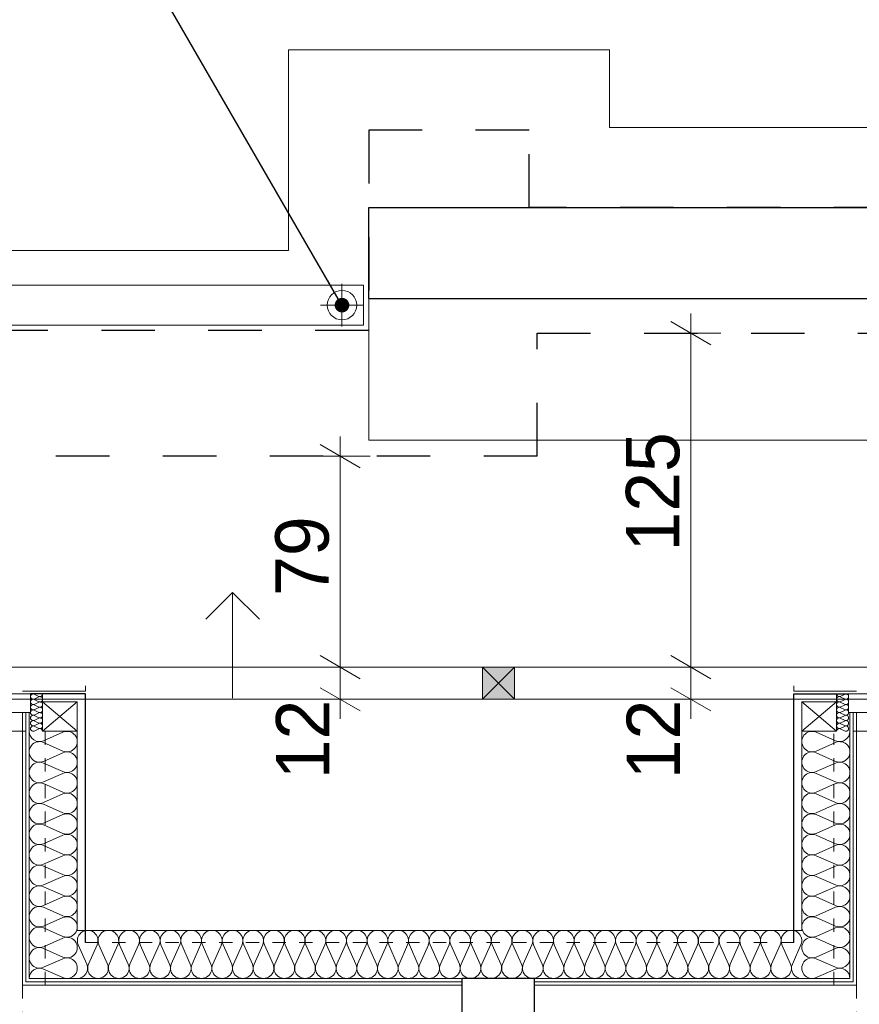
# Model space of a CAD drawing. Extents: x -145259 to -66341, y -2316 to 227384.
# Tile 93 of 143: x -116474 to -113334, y 178952 to 182637. Entities that reach past the tile are written whole.
import ezdxf

# ---------------------------------------------------------------- set-up
doc = ezdxf.new("R2010")
doc.units = 0
doc.header["$MEASUREMENT"] = 0
doc.linetypes.add('Hidden Line', pattern=[100, 50, -50])
doc.linetypes.add('Przerywana', pattern=[400, 200, -200])
for name, color, linetype in [('Arch ocieplenie', 7, 'Continuous'), ('Arch wymiary', 7, 'Continuous'), ('Arch ściany działowe', 7, 'Continuous'), ('INWENT ODWODNIENIE', 7, 'Continuous')]:
    doc.layers.add(name, color=color, linetype=linetype)
for name, color, linetype, lineweight, true_color in [('Arch ocieplenie_Nr_Pióra__24', 7, 'Continuous', 13, 0x029e21), ('Arch okna_Nr_Pióra__82', 7, 'Continuous', 20, 0xaaaaaa), ('INWENT.ŚCIANY_Nr_Pióra__2', 7, 'Continuous', 13, 0x7f7f7f), ('Inwentaryzacja Konst._Nr_Pióra__3', 7, 'Continuous', 20, 0xff6600)]:
    doc.layers.add(name, color=color, linetype=linetype, lineweight=lineweight, true_color=true_color)
for name, color, linetype, lineweight in [('Arch wymiary_Nr_Pióra__5', 7, 'Continuous', 13), ('Arch ściany działowe_Nr_Pióra__5', 7, 'Continuous', 13), ('INWENT DACH_Nr_Pióra__21', 7, 'Continuous', 13), ('INWENT ODWODNIENIE_Nr_Pióra__21', 7, 'Continuous', 13), ('INWENT ODWODNIENIE_Nr_Pióra__5', 7, 'Continuous', 13), ('INWENT OPISY_Nr_Pióra__21', 7, 'Continuous', 13), ('INWENT. OKNA_Nr_Pióra__1', 7, 'Continuous', 25), ('INWENT. OKNA_Nr_Pióra__21', 7, 'Continuous', 13), ('INWENT.ŚCIANY_Nr_Pióra__1', 7, 'Continuous', 25), ('INWENT.ŚCIANY_Nr_Pióra__20', 1, 'Continuous', 20)]:
    doc.layers.add(name, color=color, linetype=linetype, lineweight=lineweight)
doc.styles.add('GENERATED_STYLE_2', font='txt')
doc.dimstyles.new('GENERATED_STYLE__5', dxfattribs={"dimtxt": 200, "dimasz": 114, "dimexe": 0.18, "dimexo": 0, "dimgap": 0.09, "dimtad": 1, "dimdec": 0, "dimlfac": 0.1, "dimzin": 0, "dimdsep": 46, "dimtxsty": 'GENERATED_STYLE_2', "dimblk": 'ARROWHEAD_2', "dimblk1": 'ARROWHEAD_2', "dimblk2": 'ARROWHEAD_2', "dimcen": 0.09, "dimclrd": 7, "dimclre": 7, "dimclrt": 7, "dimazin": 0, "dimtfac": 1, "dimtdec": 4, "dimtmove": 0, "dimatfit": 3, "dimfxl": 0, "dimtolj": 1, "dimtzin": 0, "dimarcsym": 0})
doc.dimstyles.new('GENERATED_STYLE__9', dxfattribs={"dimtxt": 0.18, "dimasz": 109.44, "dimexe": 0.18, "dimexo": 0.0625, "dimgap": 0.09, "dimtad": 0, "dimtih": 1, "dimtoh": 1, "dimdec": 4, "dimzin": 0, "dimdsep": 46, "dimcen": 0.09, "dimadec": 0, "dimazin": 0, "dimtfac": 1, "dimtdec": 4, "dimtmove": 0, "dimatfit": 3, "dimldrblk": 'ARROWHEAD_11', "dimfxl": 0, "dimtolj": 1, "dimtzin": 0, "dimarcsym": 0})

# ---------------------------------------------------------------- blocks, each defined once
blk = doc.blocks.new('Ściana_658', base_point=(-113343.7, 179023.6))
at = {"layer": 'Arch ściany działowe_Nr_Pióra__5', "linetype": 'Continuous'}
for p, q in [((-113343.7, 180043.6), (-113356.2, 180043.6)), ((-113356.2, 180043.6), (-113356.2, 179036.1)), ((-113343.7, 179023.6), (-113343.7, 180043.6))]:
    blk.add_line(p, q, dxfattribs=at)
blk = doc.blocks.new('Ściana_659', base_point=(-113356.2, 179036.1))
at = {"layer": 'Arch ściany działowe_Nr_Pióra__5', "linetype": 'Continuous'}
for p, q in [((-113356.2, 180043.6), (-113368.7, 180043.6)), ((-113368.7, 180043.6), (-113368.7, 179048.6)), ((-113356.2, 179036.1), (-113356.2, 180043.6))]:
    blk.add_line(p, q, dxfattribs=at)
blk = doc.blocks.new('Ściana_660', base_point=(-116463.7, 179023.6))
at = {"layer": 'Arch ściany działowe_Nr_Pióra__5', "linetype": 'Continuous'}
for p, q in [((-116451.2, 180043.6), (-116463.7, 180043.6)), ((-116463.7, 180043.6), (-116463.7, 179023.6)), ((-116451.2, 179036.1), (-116451.2, 180043.6))]:
    blk.add_line(p, q, dxfattribs=at)
blk = doc.blocks.new('Ściana_661', base_point=(-116451.2, 179036.1))
at = {"layer": 'Arch ściany działowe_Nr_Pióra__5', "linetype": 'Continuous'}
for p, q in [((-116438.7, 180043.6), (-116451.2, 180043.6)), ((-116451.2, 180043.6), (-116451.2, 179036.1)), ((-116438.7, 179048.6), (-116438.7, 180043.6))]:
    blk.add_line(p, q, dxfattribs=at)
blk = doc.blocks.new('Ściana_732', base_point=(-114548.7, 179023.6))
at = {"layer": 'Arch ściany działowe_Nr_Pióra__5', "linetype": 'Continuous'}
for p, q in [((-113356.2, 179036.1), (-114548.7, 179036.1)), ((-114548.7, 179036.1), (-114548.7, 179023.6)), ((-114548.7, 179023.6), (-113343.7, 179023.6))]:
    blk.add_line(p, q, dxfattribs=at)
blk = doc.blocks.new('Ściana_733', base_point=(-114548.7, 179036.1))
at = {"layer": 'Arch ściany działowe_Nr_Pióra__5', "linetype": 'Continuous'}
for p, q in [((-113368.7, 179048.6), (-114548.7, 179048.6)), ((-114548.7, 179048.6), (-114548.7, 179036.1)), ((-114548.7, 179036.1), (-113356.2, 179036.1))]:
    blk.add_line(p, q, dxfattribs=at)
blk = doc.blocks.new('Ściana_734', base_point=(-116463.7, 179023.6))
at = {"layer": 'Arch ściany działowe_Nr_Pióra__5', "linetype": 'Continuous'}
for p, q in [((-116463.7, 179023.6), (-114818.7, 179023.6)), ((-114818.7, 179036.1), (-116451.2, 179036.1)), ((-114818.7, 179023.6), (-114818.7, 179036.1))]:
    blk.add_line(p, q, dxfattribs=at)
blk = doc.blocks.new('Ściana_735', base_point=(-116451.2, 179036.1))
at = {"layer": 'Arch ściany działowe_Nr_Pióra__5', "linetype": 'Continuous'}
for p, q in [((-116451.2, 179036.1), (-114818.7, 179036.1)), ((-114818.7, 179048.6), (-116438.7, 179048.6)), ((-114818.7, 179036.1), (-114818.7, 179048.6))]:
    blk.add_line(p, q, dxfattribs=at)
blk = doc.blocks.new('Izolacja cieplna 14_92', base_point=(-113368.7, 179973.6))
at = {"layer": 'Arch ocieplenie_Nr_Pióra__24', "linetype": 'Continuous'}
for p, q in [((-113495.1, 179970.4), (-113422.4, 179938.3)), ((-113422.4, 179931.8), (-113495.1, 179899.8)), ((-113495.1, 179893.3), (-113422.4, 179861.2)), ((-113422.4, 179854.7), (-113495.1, 179822.7)), ((-113495.1, 179816.2), (-113422.4, 179784.1)), ((-113422.4, 179777.7), (-113495.1, 179745.6)), ((-113495.1, 179739.1), (-113422.4, 179707)), ((-113422.4, 179700.6), (-113495.1, 179668.5)), ((-113495.1, 179662), (-113422.4, 179630)), ((-113422.4, 179623.5), (-113495.1, 179591.4)), ((-113495.1, 179584.9), (-113422.4, 179552.9)), ((-113422.4, 179546.4), (-113495.1, 179514.3)), ((-113495.1, 179507.9), (-113422.4, 179475.8)), ((-113422.4, 179469.3), (-113495.1, 179437.3)), ((-113495.1, 179430.8), (-113422.4, 179398.7)), ((-113422.4, 179392.2), (-113495.1, 179360.2)), ((-113495.1, 179353.7), (-113422.4, 179321.6)), ((-113422.4, 179315.2), (-113495.1, 179283.1)), ((-113495.1, 179276.6), (-113422.4, 179244.5)), ((-113422.4, 179238.1), (-113495.1, 179206)), ((-113495.1, 179199.5), (-113422.4, 179167.5)), ((-113422.4, 179161), (-113495.1, 179128.9)), ((-113495.1, 179122.4), (-113422.4, 179090.4)), ((-113422.4, 179083.9), (-113495.1, 179051.8))]:
    blk.add_line(p, q, dxfattribs=at)
for centre, start_param, end_param in [((-113510.5, 179935.1), 2.728799, 6.695979), ((-113407, 179973.6), 5.870392, 7.853982), ((-113407, 179896.5), 5.870392, 9.837571), ((-113510.5, 179858), 2.728799, 6.695979), ((-113407, 179819.4), 5.870392, 9.837571), ((-113510.5, 179780.9), 2.728799, 6.695979), ((-113407, 179742.4), 5.870392, 9.837571), ((-113510.5, 179703.8), 2.728799, 6.695979), ((-113407, 179665.3), 5.870392, 9.837571), ((-113510.5, 179626.7), 2.728799, 6.695979), ((-113407, 179588.2), 5.870392, 9.837571), ((-113510.5, 179549.6), 2.728799, 6.695979), ((-113407, 179511.1), 5.870392, 9.837571), ((-113510.5, 179472.6), 2.728799, 6.695979), ((-113407, 179434), 5.870392, 9.837571), ((-113510.5, 179395.5), 2.728799, 6.695979), ((-113407, 179356.9), 5.870392, 9.837571), ((-113510.5, 179318.4), 2.728799, 6.695979), ((-113407, 179279.9), 5.870392, 9.837571), ((-113510.5, 179241.3), 2.728799, 6.695979), ((-113407, 179202.8), 5.870392, 9.837571), ((-113510.5, 179164.2), 2.728799, 6.695979), ((-113407, 179125.7), 5.870392, 9.837571), ((-113510.5, 179087.1), 2.728799, 6.695979), ((-113407, 179048.6), 1.570796, 3.554385)]:
    blk.add_ellipse(centre, major_axis=(0, -38.5), ratio=0.993264, start_param=start_param, end_param=end_param, dxfattribs=at)
blk = doc.blocks.new('Izolacja cieplna 14_93', base_point=(-113418.7, 180113.6))
at = {"layer": 'Arch ocieplenie_Nr_Pióra__24', "linetype": 'Continuous'}
for p, q in [((-113387.1, 180112.8), (-113405.3, 180104.4)), ((-113405.3, 180102.8), (-113387.1, 180094.4)), ((-113387.1, 180092.8), (-113405.3, 180084.4)), ((-113405.3, 180082.8), (-113387.1, 180074.4)), ((-113387.1, 180072.8), (-113405.3, 180064.4)), ((-113405.3, 180062.8), (-113387.1, 180054.4)), ((-113387.1, 180052.8), (-113405.3, 180044.4)), ((-113405.3, 180042.8), (-113387.1, 180034.4)), ((-113387.1, 180032.8), (-113405.3, 180024.4)), ((-113405.3, 180022.8), (-113387.1, 180014.4)), ((-113387.1, 180012.8), (-113405.3, 180004.4)), ((-113405.3, 180002.8), (-113387.1, 179994.4)), ((-113387.1, 179992.8), (-113405.3, 179984.4)), ((-113405.3, 179982.8), (-113387.1, 179974.4))]:
    blk.add_line(p, q, dxfattribs=at)
for centre, start_param, end_param in [((-113409.2, 180093.6), 2.7288, 6.695979), ((-113409.2, 180113.6), 4.712389, 6.695979), ((-113383.3, 180103.6), 5.870392, 9.837571), ((-113383.3, 180083.6), 5.870392, 9.837571), ((-113409.2, 180073.6), 2.7288, 6.695979), ((-113409.2, 180053.6), 2.7288, 6.695979), ((-113383.3, 180063.6), 5.870392, 9.837571), ((-113383.3, 180043.6), 5.870392, 9.837571), ((-113409.2, 180033.6), 2.7288, 6.695979), ((-113409.2, 180013.6), 2.7288, 6.695979), ((-113383.3, 180023.6), 5.870392, 9.837571), ((-113383.3, 180003.6), 5.870392, 9.837571), ((-113409.2, 179993.6), 2.7288, 6.695979), ((-113409.2, 179973.6), 2.7288, 4.712389), ((-113383.3, 179983.6), 5.870392, 9.837571)]:
    blk.add_ellipse(centre, major_axis=(0, -10), ratio=0.957061, start_param=start_param, end_param=end_param, dxfattribs=at)
blk = doc.blocks.new('Izolacja cieplna 14_95', base_point=(-116438.7, 179973.6))
at = {"layer": 'Arch ocieplenie_Nr_Pióra__24', "linetype": 'Continuous'}
for p, q in [((-116312.4, 179970.4), (-116385.1, 179938.3)), ((-116385.1, 179931.8), (-116312.4, 179899.8)), ((-116312.4, 179893.3), (-116385.1, 179861.2)), ((-116385.1, 179854.7), (-116312.4, 179822.7)), ((-116312.4, 179816.2), (-116385.1, 179784.1)), ((-116385.1, 179777.7), (-116312.4, 179745.6)), ((-116312.4, 179739.1), (-116385.1, 179707)), ((-116385.1, 179700.6), (-116312.4, 179668.5)), ((-116312.4, 179662), (-116385.1, 179630)), ((-116385.1, 179623.5), (-116312.4, 179591.4)), ((-116312.4, 179584.9), (-116385.1, 179552.9)), ((-116385.1, 179546.4), (-116312.4, 179514.3)), ((-116312.4, 179507.9), (-116385.1, 179475.8)), ((-116385.1, 179469.3), (-116312.4, 179437.3)), ((-116312.4, 179430.8), (-116385.1, 179398.7)), ((-116385.1, 179392.2), (-116312.4, 179360.2)), ((-116312.4, 179353.7), (-116385.1, 179321.6)), ((-116385.1, 179315.2), (-116312.4, 179283.1)), ((-116312.4, 179276.6), (-116385.1, 179244.5)), ((-116385.1, 179238.1), (-116312.4, 179206)), ((-116312.4, 179199.5), (-116385.1, 179167.5)), ((-116385.1, 179161), (-116312.4, 179128.9)), ((-116312.4, 179122.4), (-116385.1, 179090.4)), ((-116385.1, 179083.9), (-116312.4, 179051.8))]:
    blk.add_line(p, q, dxfattribs=at)
for centre, start_param, end_param in [((-116297, 179935.1), 5.870392, 9.837571), ((-116400.5, 179973.6), 4.712389, 6.695979), ((-116400.5, 179896.5), 2.7288, 6.695979), ((-116297, 179858), 5.870392, 9.837571), ((-116400.5, 179819.4), 2.7288, 6.695979), ((-116297, 179780.9), 5.870392, 9.837571), ((-116400.5, 179742.4), 2.7288, 6.695979), ((-116297, 179703.8), 5.870392, 9.837571), ((-116400.5, 179665.3), 2.7288, 6.695979), ((-116297, 179626.7), 5.870392, 9.837571), ((-116400.5, 179588.2), 2.7288, 6.695979), ((-116297, 179549.6), 5.870392, 9.837571), ((-116400.5, 179511.1), 2.7288, 6.695979), ((-116297, 179472.6), 5.870392, 9.837571), ((-116400.5, 179434), 2.7288, 6.695979), ((-116297, 179395.5), 5.870392, 9.837571), ((-116400.5, 179356.9), 2.7288, 6.695979), ((-116297, 179318.4), 5.870392, 9.837571), ((-116400.5, 179279.9), 2.7288, 6.695979), ((-116297, 179241.3), 5.870392, 9.837571), ((-116400.5, 179202.8), 2.7288, 6.695979), ((-116297, 179164.2), 5.870392, 9.837571), ((-116400.5, 179125.7), 2.7288, 6.695979), ((-116297, 179087.1), 5.870392, 9.837571), ((-116400.5, 179048.6), 2.7288, 4.712389)]:
    blk.add_ellipse(centre, major_axis=(0, -38.5), ratio=0.993264, start_param=start_param, end_param=end_param, dxfattribs=at)
blk = doc.blocks.new('Izolacja cieplna 14_98', base_point=(-116388.7, 180113.6))
at = {"layer": 'Arch ocieplenie_Nr_Pióra__24', "linetype": 'Continuous'}
for p, q in [((-116420.3, 180112.8), (-116402.1, 180104.4)), ((-116402.1, 180102.8), (-116420.3, 180094.4)), ((-116420.3, 180092.8), (-116402.1, 180084.4)), ((-116402.1, 180082.8), (-116420.3, 180074.4)), ((-116420.3, 180072.8), (-116402.1, 180064.4)), ((-116402.1, 180062.8), (-116420.3, 180054.4)), ((-116420.3, 180052.8), (-116402.1, 180044.4)), ((-116402.1, 180042.8), (-116420.3, 180034.4)), ((-116420.3, 180032.8), (-116402.1, 180024.4)), ((-116402.1, 180022.8), (-116420.3, 180014.4)), ((-116420.3, 180012.8), (-116402.1, 180004.4)), ((-116402.1, 180002.8), (-116420.3, 179994.4)), ((-116420.3, 179992.8), (-116402.1, 179984.4)), ((-116402.1, 179982.8), (-116420.3, 179974.4))]:
    blk.add_line(p, q, dxfattribs=at)
for centre, start_param, end_param in [((-116424.2, 180103.6), 2.728799, 6.695979), ((-116424.2, 180083.6), 2.728799, 6.695979), ((-116398.3, 180113.6), 5.870392, 7.853982), ((-116398.3, 180093.6), 5.870392, 9.837571), ((-116424.2, 180063.6), 2.728799, 6.695979), ((-116424.2, 180043.6), 2.728799, 6.695979), ((-116398.3, 180073.6), 5.870392, 9.837571), ((-116398.3, 180053.6), 5.870392, 9.837571), ((-116424.2, 180023.6), 2.728799, 6.695979), ((-116424.2, 180003.6), 2.728799, 6.695979), ((-116398.3, 180033.6), 5.870392, 9.837571), ((-116398.3, 180013.6), 5.870392, 9.837571), ((-116424.2, 179983.6), 2.728799, 6.695979), ((-116398.3, 179993.6), 5.870392, 9.837571), ((-116398.3, 179973.6), 1.570796, 3.554385)]:
    blk.add_ellipse(centre, major_axis=(0, -10), ratio=0.957061, start_param=start_param, end_param=end_param, dxfattribs=at)
blk = doc.blocks.new('Izolacja cieplna 14_160', base_point=(-113548.7, 179048.6))
at = {"layer": 'Arch ocieplenie_Nr_Pióra__24', "linetype": 'Continuous'}
for p, q in [((-116223.3, 179102.2), (-116255.5, 179175)), ((-116184.6, 179175), (-116216.8, 179102.2)), ((-116145.8, 179102.2), (-116178.1, 179175)), ((-116107.1, 179175), (-116139.3, 179102.2)), ((-116068.4, 179102.2), (-116100.6, 179175)), ((-116029.7, 179175), (-116061.9, 179102.2)), ((-115991, 179102.2), (-116023.2, 179175)), ((-115952.3, 179175), (-115984.5, 179102.2)), ((-115913.6, 179102.2), (-115945.8, 179175)), ((-115874.8, 179175), (-115907.1, 179102.2)), ((-115836.1, 179102.2), (-115868.3, 179175)), ((-115797.4, 179175), (-115829.6, 179102.2)), ((-115758.7, 179102.2), (-115790.9, 179175)), ((-115720, 179175), (-115752.2, 179102.2)), ((-115681.3, 179102.2), (-115713.5, 179175)), ((-115642.6, 179175), (-115674.8, 179102.2)), ((-115603.8, 179102.2), (-115636.1, 179175)), ((-115565.1, 179175), (-115597.3, 179102.2)), ((-115526.4, 179102.2), (-115558.6, 179175)), ((-115487.7, 179175), (-115519.9, 179102.2)), ((-115449, 179102.2), (-115481.2, 179175)), ((-115410.3, 179175), (-115442.5, 179102.2)), ((-115371.6, 179102.2), (-115403.8, 179175)), ((-115332.8, 179175), (-115365.1, 179102.2)), ((-115294.1, 179102.2), (-115326.3, 179175)), ((-115255.4, 179175), (-115287.6, 179102.2)), ((-115216.7, 179102.2), (-115248.9, 179175)), ((-115178, 179175), (-115210.2, 179102.2)), ((-115139.3, 179102.2), (-115171.5, 179175)), ((-115100.6, 179175), (-115132.8, 179102.2)), ((-115061.8, 179102.2), (-115094.1, 179175)), ((-115023.1, 179175), (-115055.3, 179102.2)), ((-114984.4, 179102.2), (-115016.6, 179175)), ((-114945.7, 179175), (-114977.9, 179102.2)), ((-114907, 179102.2), (-114939.2, 179175)), ((-114868.3, 179175), (-114900.5, 179102.2)), ((-114829.6, 179102.2), (-114861.8, 179175)), ((-114790.8, 179175), (-114823.1, 179102.2)), ((-114752.1, 179102.2), (-114784.3, 179175)), ((-114713.4, 179175), (-114745.6, 179102.2)), ((-114674.7, 179102.2), (-114706.9, 179175)), ((-114636, 179175), (-114668.2, 179102.2)), ((-114597.3, 179102.2), (-114629.5, 179175)), ((-114558.6, 179175), (-114590.8, 179102.2)), ((-114519.8, 179102.2), (-114552.1, 179175)), ((-114481.1, 179175), (-114513.3, 179102.2)), ((-114442.4, 179102.2), (-114474.6, 179175)), ((-114403.7, 179175), (-114435.9, 179102.2)), ((-114365, 179102.2), (-114397.2, 179175)), ((-114326.3, 179175), (-114358.5, 179102.2)), ((-114287.6, 179102.2), (-114319.8, 179175)), ((-114248.8, 179175), (-114281.1, 179102.2)), ((-114210.1, 179102.2), (-114242.3, 179175)), ((-114171.4, 179175), (-114203.6, 179102.2)), ((-114132.7, 179102.2), (-114164.9, 179175)), ((-114094, 179175), (-114126.2, 179102.2)), ((-114055.3, 179102.2), (-114087.5, 179175)), ((-114016.6, 179175), (-114048.8, 179102.2)), ((-113977.8, 179102.2), (-114010.1, 179175)), ((-113939.1, 179175), (-113971.3, 179102.2)), ((-113900.4, 179102.2), (-113932.6, 179175)), ((-113861.7, 179175), (-113893.9, 179102.2)), ((-113823, 179102.2), (-113855.2, 179175)), ((-113784.3, 179175), (-113816.5, 179102.2)), ((-113745.6, 179102.2), (-113777.8, 179175)), ((-113706.8, 179175), (-113739.1, 179102.2)), ((-113668.1, 179102.2), (-113700.3, 179175)), ((-113629.4, 179175), (-113661.6, 179102.2)), ((-113590.7, 179102.2), (-113622.9, 179175)), ((-113552, 179175), (-113584.2, 179102.2))]:
    blk.add_line(p, q, dxfattribs=at)
for centre, start_param, end_param in [((-116220, 179190.3), 2.728799, 6.695979), ((-116142.6, 179190.3), 2.728799, 6.695979), ((-116065.2, 179190.3), 2.728799, 6.695979), ((-115987.7, 179190.3), 2.728799, 6.695979), ((-115910.3, 179190.3), 2.728799, 6.695979), ((-115832.9, 179190.3), 2.728799, 6.695979), ((-115755.5, 179190.3), 2.728799, 6.695979), ((-115678, 179190.3), 2.728799, 6.695979), ((-115600.6, 179190.3), 2.728799, 6.695979), ((-115523.2, 179190.3), 2.728799, 6.695979), ((-115445.7, 179190.3), 2.728799, 6.695979), ((-115368.3, 179190.3), 2.728799, 6.695979), ((-115290.9, 179190.3), 2.728799, 6.695979), ((-115213.5, 179190.3), 2.728799, 6.695979), ((-115136, 179190.3), 2.728799, 6.695979), ((-115058.6, 179190.3), 2.728799, 6.695979), ((-114981.2, 179190.3), 2.728799, 6.695979), ((-114903.7, 179190.3), 2.728799, 6.695979), ((-114826.3, 179190.3), 2.728799, 6.695979), ((-114748.9, 179190.3), 2.728799, 6.695979), ((-114671.5, 179190.3), 2.728799, 6.695979), ((-114594, 179190.3), 2.728799, 6.695979), ((-114516.6, 179190.3), 2.728799, 6.695979), ((-114439.2, 179190.3), 2.728799, 6.695979), ((-114361.7, 179190.3), 2.728799, 6.695979), ((-114284.3, 179190.3), 2.728799, 6.695979), ((-114206.9, 179190.3), 2.728799, 6.695979), ((-114129.5, 179190.3), 2.728799, 6.695979), ((-114052, 179190.3), 2.728799, 6.695979), ((-113974.6, 179190.3), 2.728799, 6.695979), ((-113897.2, 179190.3), 2.728799, 6.695979), ((-113819.7, 179190.3), 2.728799, 6.695979), ((-113742.3, 179190.3), 2.728799, 6.695979), ((-113664.9, 179190.3), 2.728799, 6.695979), ((-113587.5, 179190.3), 2.728799, 6.695979), ((-116258.7, 179086.9), 1.570796, 3.554385), ((-116181.3, 179086.9), 5.870392, 9.837571), ((-116103.9, 179086.9), 5.870392, 9.837571), ((-116026.4, 179086.9), 5.870392, 9.837571), ((-115949, 179086.9), 5.870392, 9.837571), ((-115871.6, 179086.9), 5.870392, 9.837571), ((-115794.2, 179086.9), 5.870392, 9.837571), ((-115716.7, 179086.9), 5.870392, 9.837571), ((-115639.3, 179086.9), 5.870392, 9.837571), ((-115561.9, 179086.9), 5.870392, 9.837571), ((-115484.4, 179086.9), 5.870392, 9.837571), ((-115407, 179086.9), 5.870392, 9.837571), ((-115329.6, 179086.9), 5.870392, 9.837571), ((-115252.2, 179086.9), 5.870392, 9.837571), ((-115174.7, 179086.9), 5.870392, 9.837571), ((-115097.3, 179086.9), 5.870392, 9.837571), ((-115019.9, 179086.9), 5.870392, 9.837571), ((-114942.4, 179086.9), 5.870392, 9.837571), ((-114865, 179086.9), 5.870392, 9.837571), ((-114787.6, 179086.9), 5.870392, 9.837571), ((-114710.2, 179086.9), 5.870392, 9.837571), ((-114632.7, 179086.9), 5.870392, 9.837571), ((-114555.3, 179086.9), 5.870392, 9.837571), ((-114477.9, 179086.9), 5.870392, 9.837571), ((-114400.4, 179086.9), 5.870392, 9.837571), ((-114323, 179086.9), 5.870392, 9.837571), ((-114245.6, 179086.9), 5.870392, 9.837571), ((-114168.2, 179086.9), 5.870392, 9.837571), ((-114090.7, 179086.9), 5.870392, 9.837571), ((-114013.3, 179086.9), 5.870392, 9.837571), ((-113935.9, 179086.9), 5.870392, 9.837571), ((-113858.4, 179086.9), 5.870392, 9.837571), ((-113781, 179086.9), 5.870392, 9.837571), ((-113703.6, 179086.9), 5.870392, 9.837571), ((-113626.2, 179086.9), 5.870392, 9.837571), ((-113548.7, 179086.9), 5.870392, 7.853982)]:
    blk.add_ellipse(centre, major_axis=(-38.7, 0), ratio=0.988835, start_param=start_param, end_param=end_param, dxfattribs=at)
blk = doc.blocks.new('Linia_99', base_point=(-115677.7, 180097.7))
at = {"layer": 'INWENT ODWODNIENIE_Nr_Pióra__21', "linetype": 'Continuous'}
for q in [(-115777.7, 180393.5), (-115577.7, 180393.5)]:
    blk.add_line((-115677.7, 180493.5), q, dxfattribs=at)
at = {"layer": 'INWENT ODWODNIENIE_Nr_Pióra__5', "linetype": 'Continuous'}
blk.add_line((-115677.7, 180097.7), (-115677.7, 180493.5), dxfattribs=at)
blk = doc.blocks.new('*D1653')
at = {"layer": 'Arch wymiary_Nr_Pióra__5', "linetype": 'Continuous'}
for p, q in [((-115350.5, 180256.9), (-115200.5, 180170.3)), ((-115163, 180213.6), (-115388, 180213.6)), ((-115275.5, 180093.6), (-115275.5, 180213.6)), ((-115350.5, 180136.9), (-115200.5, 180050.3)), ((-115163, 180093.6), (-115388, 180093.6)), ((-115275.5, 180020.3), (-115275.5, 180093.6))]:
    blk.add_line(p, q, dxfattribs=at)
at = {"layer": 'Arch wymiary_Nr_Pióra__5', "char_height": 200, "attachment_point": 7, "rotation": 90, "style": 'GENERATED_STYLE_2'}
for s, insert in [('{79}', (-115315.5, 180480.6)), ('{12}', (-115315.5, 179794.3))]:
    blk.add_mtext(s, dxfattribs=dict(at, insert=insert))
blk = doc.blocks.new('ARROWHEAD_2')
at = {"color": 0, "linetype": 'Continuous', "lineweight": 0}
for p, q in [((-0.378, -0.655), (0.378, 0.655)), ((0, 0), (-1, 0))]:
    blk.add_line(p, q, dxfattribs=at)
blk = doc.blocks.new('*D1654')
at = {"layer": 'Arch wymiary_Nr_Pióra__5', "linetype": 'Continuous'}
for p, q in [((-115200.5, 180960.3), (-115350.5, 181046.9)), ((-115275.5, 181003.6), (-115275.5, 181077)), ((-115163, 181003.6), (-115388, 181003.6)), ((-115275.5, 180213.6), (-115275.5, 181003.6)), ((-115350.5, 180256.9), (-115200.5, 180170.3)), ((-115163, 180213.6), (-115388, 180213.6))]:
    blk.add_line(p, q, dxfattribs=at)
at = {"layer": 'Arch wymiary_Nr_Pióra__5', "char_height": 200, "attachment_point": 7, "rotation": 90, "style": 'GENERATED_STYLE_2'}
for s, insert in [('{79}', (-115315.5, 180480.6)), ('{12}', (-115315.5, 179794.3))]:
    blk.add_mtext(s, dxfattribs=dict(at, insert=insert))
blk = doc.blocks.new('*D1655')
at = {"layer": 'Arch wymiary_Nr_Pióra__5', "linetype": 'Continuous'}
for p, q in [((-114038.9, 180256.9), (-113888.9, 180170.3)), ((-113851.4, 180213.6), (-114076.4, 180213.6)), ((-113963.9, 180093.6), (-113963.9, 180213.6)), ((-114038.9, 180136.9), (-113888.9, 180050.3)), ((-113851.4, 180093.6), (-114076.4, 180093.6)), ((-113963.9, 180020.3), (-113963.9, 180093.6))]:
    blk.add_line(p, q, dxfattribs=at)
at = {"layer": 'Arch wymiary_Nr_Pióra__5', "char_height": 200, "attachment_point": 7, "rotation": 90, "style": 'GENERATED_STYLE_2'}
for s, insert in [('{125}', (-114003.9, 180646.6)), ('{12}', (-114003.9, 179794.3))]:
    blk.add_mtext(s, dxfattribs=dict(at, insert=insert))
blk = doc.blocks.new('*D1656')
at = {"layer": 'Arch wymiary_Nr_Pióra__5', "linetype": 'Continuous'}
for p, q in [((-113963.9, 181463.6), (-113963.9, 181537)), ((-113888.9, 181420.3), (-114038.9, 181506.9)), ((-113851.4, 181463.6), (-114076.4, 181463.6)), ((-113963.9, 180213.6), (-113963.9, 181463.6)), ((-114038.9, 180256.9), (-113888.9, 180170.3)), ((-113851.4, 180213.6), (-114076.4, 180213.6))]:
    blk.add_line(p, q, dxfattribs=at)
at = {"layer": 'Arch wymiary_Nr_Pióra__5', "char_height": 200, "attachment_point": 7, "rotation": 90, "style": 'GENERATED_STYLE_2'}
for s, insert in [('{125}', (-114003.9, 180646.6)), ('{12}', (-114003.9, 179794.3))]:
    blk.add_mtext(s, dxfattribs=dict(at, insert=insert))
blk = doc.blocks.new('ARROWHEAD_11')
at = {"color": 0, "linetype": 'Continuous', "lineweight": 0}
blk.add_line((0, 0), (-1, 0), dxfattribs=at)
at = {"color": 0, "linetype": 'Continuous', "lineweight": 0, "const_width": 0.25, "flags": 128}
blk.add_lwpolyline([(-0.125, 0, 1), (0.125, 0, 1)], format="xyb", close=True, dxfattribs=at)

msp = doc.modelspace()

# ---------------------------------------------------------------- hatches: boundary and pattern name
at = {"layer": 'Arch okna_Nr_Pióra__82', "linetype": 'Continuous'}
msp.add_hatch(color=256, dxfattribs=at).paths.add_polyline_path([(-114743.7, 180093.6), (-114623.7, 180093.6), (-114623.7, 180213.6), (-114743.7, 180213.6)], flags=0)

# ---------------------------------------------------------------- linework, layer by layer
at = {"layer": 'Arch ocieplenie_Nr_Pióra__24', "linetype": 'Continuous'}
for p, q in [((-116388.7, 180113.6), (-116388.7, 180083.6)), ((-113418.7, 180113.6), (-113418.7, 180083.6)), ((-116258.7, 179973.6), (-116258.7, 179228.6)), ((-113548.7, 179973.6), (-113548.7, 179228.6)), ((-113548.7, 179228.6), (-116258.7, 179228.6))]:
    msp.add_line(p, q, dxfattribs=at)
at = {"layer": 'INWENT DACH_Nr_Pióra__21', "linetype": 'Hidden Line'}
for p, q in [((-116463.7, 179023.6), (-116463.7, 176743.6)), ((-113343.7, 179023.6), (-113343.7, 176743.6))]:
    msp.add_line(p, q, dxfattribs=at)
at = {"layer": 'INWENT ODWODNIENIE_Nr_Pióra__21', "linetype": 'Continuous'}
for p, q in [((-115268.7, 181648.6), (-115268.7, 181488.6)), ((-115188.7, 181568.6), (-115348.7, 181568.6))]:
    msp.add_line(p, q, dxfattribs=at)
msp.add_circle((-115268.7, 181568.6), 55, dxfattribs=at)
at = {"layer": 'INWENT ODWODNIENIE_Nr_Pióra__5', "linetype": 'Continuous'}
for p, q in [((-127278.7, 181643.6), (-115188.7, 181643.6)), ((-115188.7, 181493.6), (-115188.7, 181643.6)), ((-115168.7, 181593.6), (-115168.7, 181063.6)), ((-127128.7, 181493.6), (-115188.7, 181493.6)), ((-107308.7, 181063.6), (-115168.7, 181063.6))]:
    msp.add_line(p, q, dxfattribs=at)
at = {"layer": 'INWENT. OKNA_Nr_Pióra__1', "linetype": 'Continuous'}
for p, q in [((-115168.7, 181933.6), (-99448.7, 181933.6)), ((-115168.7, 181593.6), (-115168.7, 181933.6)), ((-115168.7, 181593.6), (-99448.7, 181593.6))]:
    msp.add_line(p, q, dxfattribs=at)
at = {"layer": 'INWENT. OKNA_Nr_Pióra__21', "linetype": 'Continuous'}
for p, q in [((-114268.7, 182523.6), (-115468.7, 182523.6)), ((-115468.7, 182523.6), (-115468.7, 181773.6)), ((-114268.7, 182233.6), (-114268.7, 182523.6)), ((-100328.7, 182233.6), (-114268.7, 182233.6)), ((-115468.7, 181773.6), (-118768.7, 181773.6)), ((-117533.7, 180113.6), (-116433.7, 180113.6)), ((-116433.7, 180113.6), (-116433.7, 180043.6)), ((-113373.7, 180113.6), (-112273.7, 180113.6)), ((-113373.7, 180113.6), (-113373.7, 180043.6)), ((-116258.7, 180083.6), (-116388.7, 180083.6)), ((-116388.7, 180083.6), (-116388.7, 179973.6)), ((-116258.7, 179973.6), (-116388.7, 180083.6)), ((-116258.7, 180083.6), (-116388.7, 179973.6)), ((-116258.7, 179973.6), (-116258.7, 180083.6)), ((-113548.7, 180083.6), (-113418.7, 179973.6)), ((-113548.7, 179973.6), (-113418.7, 180083.6)), ((-113548.7, 180083.6), (-113418.7, 180083.6)), ((-113548.7, 179973.6), (-113548.7, 180083.6)), ((-113418.7, 180083.6), (-113418.7, 179973.6)), ((-116433.7, 180043.6), (-117533.7, 180043.6)), ((-112273.7, 180043.6), (-113373.7, 180043.6)), ((-117513.7, 179973.6), (-116453.7, 179973.6)), ((-116388.7, 179973.6), (-116258.7, 179973.6)), ((-113418.7, 179973.6), (-113548.7, 179973.6)), ((-113353.7, 179973.6), (-112293.7, 179973.6))]:
    msp.add_line(p, q, dxfattribs=at)
at = {"layer": 'INWENT.ŚCIANY_Nr_Pióra__1', "linetype": 'Przerywana'}
for p, q in [((-114568.7, 182223.6), (-115168.7, 182223.6)), ((-115168.7, 182223.6), (-115168.7, 181473.6)), ((-114568.7, 181933.6), (-114568.7, 182223.6)), ((-100028.7, 181933.6), (-114568.7, 181933.6)), ((-115168.7, 181473.6), (-119068.7, 181473.6)), ((-114538.7, 181003.6), (-114538.7, 181463.6)), ((-114538.7, 181463.6), (-100018.7, 181463.6)), ((-114538.7, 181003.6), (-117978.7, 181003.6))]:
    msp.add_line(p, q, dxfattribs=at)
at = {"layer": 'INWENT.ŚCIANY_Nr_Pióra__1', "linetype": 'Continuous'}
for p, q in [((-116228.7, 180113.6), (-116433.7, 180113.6)), ((-116228.7, 179183.6), (-116228.7, 180113.6)), ((-113578.7, 180113.6), (-113373.7, 180113.6)), ((-113578.7, 179183.6), (-113578.7, 180113.6)), ((-114818.7, 177793.6), (-114818.7, 179048.6)), ((-114548.7, 179048.6), (-114818.7, 179048.6)), ((-114548.7, 177793.6), (-114548.7, 179048.6))]:
    msp.add_line(p, q, dxfattribs=at)
at = {"layer": 'INWENT.ŚCIANY_Nr_Pióra__2', "linetype": 'Hidden Line'}
for p, q in [((-116378.7, 179023.6), (-116378.7, 179973.6)), ((-113428.7, 179023.6), (-113428.7, 179963.6)), ((-116228.7, 179183.6), (-113578.7, 179183.6))]:
    msp.add_line(p, q, dxfattribs=at)
at = {"layer": 'INWENT.ŚCIANY_Nr_Pióra__20', "linetype": 'Continuous'}
for p, q in [((-116228.7, 180123.6), (-116228.7, 180143.6)), ((-113578.7, 180123.6), (-113578.7, 180143.6)), ((-116463.7, 180123.6), (-116228.7, 180123.6)), ((-113343.7, 180123.6), (-113578.7, 180123.6))]:
    msp.add_line(p, q, dxfattribs=at)
at = {"layer": 'Inwentaryzacja Konst._Nr_Pióra__3', "linetype": 'Continuous'}
for p, q in [((-117978.7, 180213.6), (-96608.7, 180213.6)), ((-114743.7, 180093.6), (-114743.7, 180213.6)), ((-114743.7, 180213.6), (-114623.7, 180213.6)), ((-114743.7, 180093.6), (-114623.7, 180213.6)), ((-114623.7, 180093.6), (-114743.7, 180213.6)), ((-114623.7, 180213.6), (-114623.7, 180093.6)), ((-117978.7, 180093.6), (-96608.7, 180093.6)), ((-114623.7, 180093.6), (-114743.7, 180093.6))]:
    msp.add_line(p, q, dxfattribs=at)

# ---------------------------------------------------------------- block references
at = {"layer": 'Arch ocieplenie', "color": 104, "linetype": 'Continuous', "lineweight": 20, "true_color": 0x029e21}
for name, p in [('Izolacja cieplna 14_98', (-116388.7, 180113.6)), ('Izolacja cieplna 14_93', (-113418.7, 180113.6)), ('Izolacja cieplna 14_95', (-116438.7, 179973.6)), ('Izolacja cieplna 14_92', (-113368.7, 179973.6)), ('Izolacja cieplna 14_160', (-113548.7, 179048.6))]:
    msp.add_blockref(name, p, dxfattribs=at)
at = {"layer": 'Arch ściany działowe'}
for name, p in [('Ściana_660', (-116463.7, 179023.6)), ('Ściana_661', (-116451.2, 179036.1)), ('Ściana_659', (-113356.2, 179036.1)), ('Ściana_658', (-113343.7, 179023.6)), ('Ściana_734', (-116463.7, 179023.6)), ('Ściana_735', (-116451.2, 179036.1)), ('Ściana_733', (-114548.7, 179036.1)), ('Ściana_732', (-114548.7, 179023.6))]:
    msp.add_blockref(name, p, dxfattribs=at)
at = {"layer": 'INWENT ODWODNIENIE', "linetype": 'Continuous'}
msp.add_blockref('Linia_99', (-115677.7, 180097.7), dxfattribs=at)

# ---------------------------------------------------------------- dimensions: what is measured, and where the dimension line sits
at = {"layer": 'Arch wymiary', "linetype": 'Continuous'}
for base, p1, p2, picture, middle in [((-113963.9, 180093.6), (-114075.8, 180213.6), (-114019.9, 181463.6), '*D1656', (-114103.9, 180874.3)), ((-113963.9, 180093.6), (-114091.8, 180093.6), (-114075.8, 180213.6), '*D1655', (-114103.9, 179946)), ((-115275.5, 180093.6), (-115123.5, 180213.6), (-115179.5, 181003.6), '*D1654', (-115415.5, 180632.4)), ((-115275.5, 180093.6), (-115371.5, 180093.6), (-115123.5, 180213.6), '*D1653', (-115415.5, 179946))]:
    dim = msp.add_linear_dim(base=base, p1=p1, p2=p2, angle=90, dimstyle='GENERATED_STYLE__5', dxfattribs=at)
    dim.commit()
    dim.dimension.update_dxf_attribs({"geometry": picture, "text_midpoint": middle})

# ---------------------------------------------------------------- leaders
at = {"layer": 'INWENT OPISY_Nr_Pióra__21', "linetype": 'Continuous', "annotation_type": 0, "has_hookline": 1, "hookline_direction": 1, "text_width": 437.1}
msp.add_leader([(-115268.7, 181568.6), (-116077.4, 182970.2), (-116452.3, 182970.2)], dimstyle='GENERATED_STYLE__9', dxfattribs=at)

doc.saveas('drawing.dxf')
